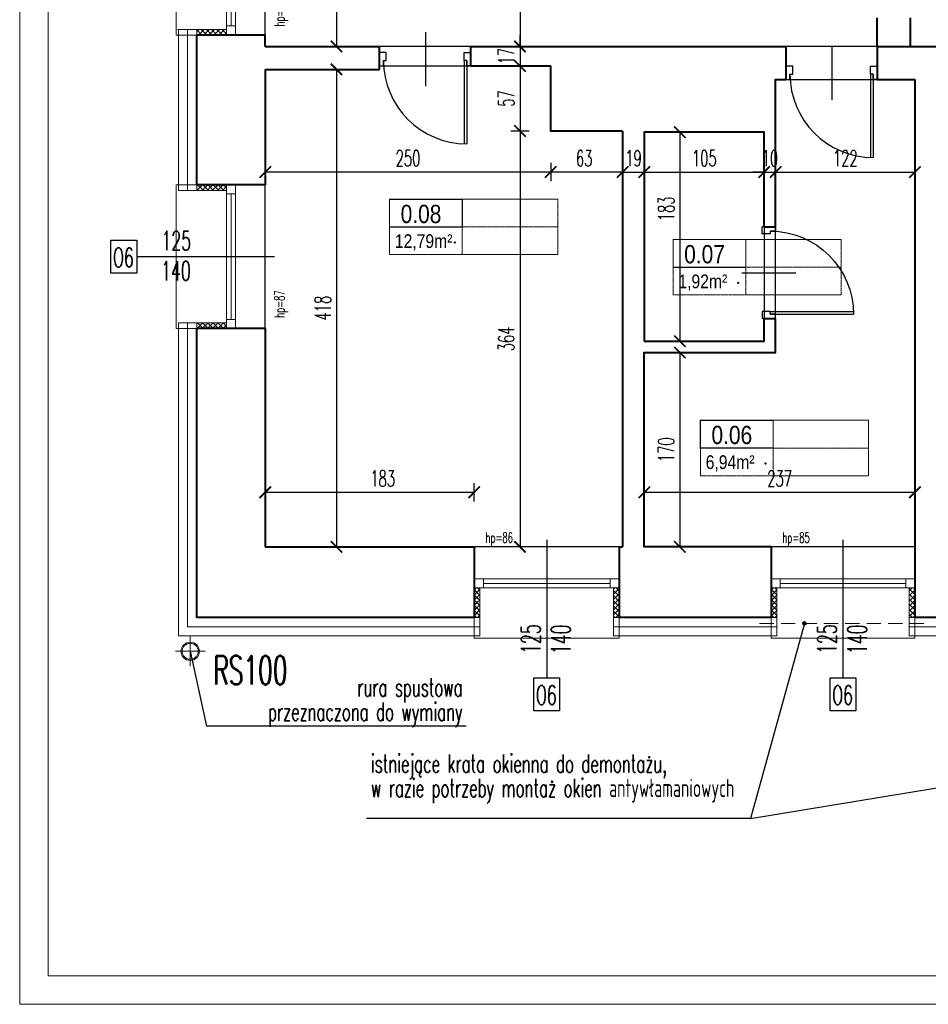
# Model space of a CAD drawing. Header units: millimetres. Extents: x 8949 to 18258, y -1077 to 30686.
# Tile 17 of 89: x 12242 to 13038, y 10243 to 11105. Entities that reach past the tile are written whole.
import ezdxf

# ---------------------------------------------------------------- set-up
doc = ezdxf.new("R2010")
doc.units = ezdxf.units.MM
for name, pattern in [('ACAD_ISO03W100', [30, 12, -18]), ('DASHED', [0.75, 0.5, -0.25]), ('DASHED2', [0.375, 0.25, -0.125]), ('HIDDEN', [9.525, 6.35, -3.175])]:
    doc.linetypes.add(name, pattern=pattern)
for name, color, linetype, lineweight in [('0A_KONSTR', 1, 'Continuous', 40), ('0A_OCIEPLENIE', 30, 'Continuous', 9), ('0A_OPISY POM', 7, 'Continuous', 9), ('0A_STOLARKA', 140, 'Continuous', 9), ('0A_WYMIARY', 7, 'Continuous', 9), ('0Z_OPISY', 7, 'Continuous', 9), ('A_WIDOK', 40, 'Continuous', 15)]:
    doc.layers.add(name, color=color, linetype=linetype, lineweight=lineweight)
for name, color, linetype in [('0A_OPISY OKIEN', 3, 'Continuous'), ('_a_drzwi', 2, 'Continuous'), ('Opisy', 4, 'Continuous')]:
    doc.layers.add(name, color=color, linetype=linetype)
doc.styles.add('1', font='simplex.shx', dxfattribs={"width": 0.6})
doc.styles.add('1_50', font='simplex.shx', dxfattribs={"width": 0.6})
doc.styles.add('m1_romans', font='romans.shx', dxfattribs={"width": 0.8})
doc.linetypes.add('BATTING', pattern='A,0.00254,-2.54,[134,ltypeshp.shx,S=2.54,R=0,X=-2.54,Y=0],-5.08,[134,ltypeshp.shx,S=2.54,R=180,X=2.54,Y=0],-2.54', length=10.16254)
doc.dimstyles.new('1_100', dxfattribs={"dimtxt": 14, "dimasz": 10, "dimexe": 8, "dimexo": 0, "dimgap": 5, "dimtad": 1, "dimdec": 0, "dimdsep": 46, "dimlunit": 6, "dimtxsty": '1_50', "dimblk": 'ARCHTICK', "dimcen": 5, "dimadec": 0, "dimazin": 0, "dimtfac": 1, "dimtdec": 0, "dimtix": 1, "dimtmove": 1, "dimatfit": 3, "dimldrblk": 'OBLIQUE', "dimfxl": 20, "dimfxlon": 1, "dimtolj": 1, "dimtzin": 0, "dimarcsym": 0})
pattern_1 = [(45, (-100, -60), (-2.24506403, 2.24506403), []), (135, (-100, -60), (-2.24506403, -2.24506403), [])]

# ---------------------------------------------------------------- blocks, each defined once
blk = doc.blocks.new('_ARCHTICK')
at = {"color": 0, "linetype": 'ByBlock', "const_width": 0.15}
blk.add_lwpolyline([(-0.5, -0.5), (0.5, 0.5)], dxfattribs=at)
blk = doc.blocks.new('*D18')
at = {"layer": '0A_WYMIARY', "color": 0, "lineweight": -2, "transparency": 16777216}
for p, q in [((12672.68, 11398.95), (12688.68, 11398.95)), ((12680.68, 11398.95), (12680.68, 11081.95)), ((12672.68, 11081.95), (12688.68, 11081.95))]:
    blk.add_line(p, q, dxfattribs=at)
at = {"layer": 'Defpoints', "color": 0, "transparency": 16777216}
for p in [(12607.56, 11398.95), (12607.56, 11081.95), (12680.68, 11081.95)]:
    blk.add_point(p, dxfattribs=at)
at = {"layer": '0A_WYMIARY', "color": 0, "lineweight": -2, "transparency": 16777216, "xscale": 10, "yscale": 10, "zscale": 10}
for p, rotation in [((12680.68, 11398.95), 90), ((12680.68, 11081.95), 270)]:
    blk.add_blockref('_ARCHTICK', p, dxfattribs=dict(at, rotation=rotation))
at = {"layer": '0A_WYMIARY', "color": 0, "transparency": 16777216, "insert": (12668.68, 11212.11), "char_height": 14, "attachment_point": 5, "rotation": 90, "style": '1_50'}
blk.add_mtext('\\A1;317', dxfattribs=at)
blk = doc.blocks.new('_Oblique')
at = {"color": 0, "linetype": 'ByBlock', "lineweight": -2}
blk.add_line((-0.5, -0.5), (0.5, 0.5), dxfattribs=at)
blk = doc.blocks.new('*D26')
at = {"layer": '0A_WYMIARY', "color": 0, "lineweight": -2, "transparency": 16777216}
for p, q in [((12511.93, 11061.95), (12527.93, 11061.95)), ((12519.93, 11061.95), (12519.93, 10643.95)), ((12511.93, 10643.95), (12527.93, 10643.95))]:
    blk.add_line(p, q, dxfattribs=at)
at = {"layer": 'Defpoints', "color": 0, "transparency": 16777216}
for p in [(12457.56, 11061.95), (12457.56, 10643.95), (12519.93, 10643.95)]:
    blk.add_point(p, dxfattribs=at)
at = {"layer": '0A_WYMIARY', "color": 0, "lineweight": -2, "transparency": 16777216, "xscale": 10, "yscale": 10, "zscale": 10}
for p, rotation in [((12519.93, 11061.95), 90), ((12519.93, 10643.95), 270)]:
    blk.add_blockref('_ARCHTICK', p, dxfattribs=dict(at, rotation=rotation))
at = {"layer": '0A_WYMIARY', "color": 0, "transparency": 16777216, "insert": (12507.93, 10852.95), "char_height": 14, "attachment_point": 5, "rotation": 90, "style": '1_50'}
blk.add_mtext('\\A1;418', dxfattribs=at)
blk = doc.blocks.new('*D27')
at = {"layer": '0A_WYMIARY', "color": 0, "lineweight": -2, "transparency": 16777216}
for p, q in [((12680.68, 11081.95), (12680.68, 11091.95)), ((12672.68, 11081.95), (12688.68, 11081.95)), ((12680.68, 11081.95), (12680.68, 11064.95)), ((12688.68, 11064.95), (12672.68, 11064.95)), ((12680.68, 11064.95), (12680.68, 11054.95))]:
    blk.add_line(p, q, dxfattribs=at)
at = {"layer": 'Defpoints', "color": 0, "transparency": 16777216}
for p in [(12466.48, 11081.95), (12680.68, 11064.95), (12707.56, 11064.95)]:
    blk.add_point(p, dxfattribs=at)
at = {"layer": '0A_WYMIARY', "color": 0, "lineweight": -2, "transparency": 16777216, "xscale": 10, "yscale": 10, "zscale": 10}
for p, rotation in [((12680.68, 11081.95), 270), ((12680.68, 11064.95), 90)]:
    blk.add_blockref('_ARCHTICK', p, dxfattribs=dict(at, rotation=rotation))
at = {"layer": '0A_WYMIARY', "color": 0, "transparency": 16777216, "insert": (12668.68, 11073.45), "char_height": 14, "attachment_point": 5, "rotation": 90, "style": '1_50'}
blk.add_mtext('\\A1;17', dxfattribs=at)
blk = doc.blocks.new('*D28')
at = {"layer": '0A_WYMIARY', "color": 0, "lineweight": -2, "transparency": 16777216}
for p, q in [((12511.93, 11236.95), (12527.93, 11236.95)), ((12519.93, 11236.95), (12519.93, 11081.95)), ((12511.93, 11081.95), (12527.93, 11081.95))]:
    blk.add_line(p, q, dxfattribs=at)
at = {"layer": 'Defpoints', "color": 0, "transparency": 16777216}
for p in [(12457.56, 11236.95), (12457.56, 11081.95), (12519.93, 11081.95)]:
    blk.add_point(p, dxfattribs=at)
at = {"layer": '0A_WYMIARY', "color": 0, "lineweight": -2, "transparency": 16777216, "xscale": 10, "yscale": 10, "zscale": 10}
for p, rotation in [((12519.93, 11236.95), 90), ((12519.93, 11081.95), 270)]:
    blk.add_blockref('_ARCHTICK', p, dxfattribs=dict(at, rotation=rotation))
at = {"layer": '0A_WYMIARY', "color": 0, "transparency": 16777216, "insert": (12507.93, 11159.45), "char_height": 14, "attachment_point": 5, "rotation": 90, "style": '1_50'}
blk.add_mtext('\\A1;155', dxfattribs=at)
blk = doc.blocks.new('*D29')
at = {"layer": '0A_WYMIARY', "color": 0, "lineweight": -2, "transparency": 16777216}
for p, q in [((12457.56, 10683.74), (12457.56, 10699.74)), ((12640.56, 10683.74), (12640.56, 10699.74)), ((12457.56, 10691.74), (12640.56, 10691.74))]:
    blk.add_line(p, q, dxfattribs=at)
at = {"layer": 'Defpoints', "color": 0, "transparency": 16777216}
for p in [(12640.56, 10691.74), (12457.56, 10643.95), (12640.56, 10643.95)]:
    blk.add_point(p, dxfattribs=at)
at = {"layer": '0A_WYMIARY', "color": 0, "lineweight": -2, "transparency": 16777216, "xscale": 10, "yscale": 10, "zscale": 10, "rotation": 180}
blk.add_blockref('_ARCHTICK', (12457.56, 10691.74), dxfattribs=at)
at = {"layer": '0A_WYMIARY', "color": 0, "lineweight": -2, "transparency": 16777216, "xscale": 10, "yscale": 10, "zscale": 10}
blk.add_blockref('_ARCHTICK', (12640.56, 10691.74), dxfattribs=at)
at = {"layer": '0A_WYMIARY', "color": 0, "transparency": 16777216, "insert": (12560.39, 10703.74), "char_height": 14, "attachment_point": 5, "style": '1_50'}
blk.add_mtext('\\A1;183', dxfattribs=at)
blk = doc.blocks.new('A$C372b6b25')
at = {"layer": '_a_drzwi'}
for p, q in [((3.33, -4.44), (3.33, 63.89)), ((5.56, -4.44), (5.56, 63.85)), ((37.04, 16.67), (37.04, -27.78)), ((0, 0), (3.33, 0)), ((3.33, 0), (3.33, -4.44)), ((3.33, -4.44), (5.56, -4.44)), ((5.56, -4.44), (5.56, -11.11)), ((69.44, -4.44), (69.44, -11.11)), ((71.67, -4.44), (69.44, -4.44)), ((71.67, 0), (71.67, -4.44)), ((75, 0), (71.67, 0)), ((5.56, -11.11), (0, -11.11)), ((69.44, -11.11), (75, -11.11))]:
    blk.add_line(p, q, dxfattribs=at)
for points in [[(0, 0), (0, -11.11)], [(75, 0), (75, -11.11)]]:
    blk.add_lwpolyline(points, dxfattribs=at)
blk.add_arc((3.33, -4.44), 68.33, 0, 90, dxfattribs=at)
blk = doc.blocks.new('*D44')
at = {"layer": '0A_WYMIARY', "color": 0, "lineweight": -2, "transparency": 16777216}
for p, q in [((12688.68, 11064.95), (12672.68, 11064.95)), ((12680.68, 11064.95), (12680.68, 11007.95)), ((12688.68, 11007.95), (12672.68, 11007.95))]:
    blk.add_line(p, q, dxfattribs=at)
at = {"layer": 'Defpoints', "color": 0, "transparency": 16777216}
for p in [(12707.56, 11064.95), (12680.68, 11007.95), (12707.56, 11007.95)]:
    blk.add_point(p, dxfattribs=at)
at = {"layer": '0A_WYMIARY', "color": 0, "lineweight": -2, "transparency": 16777216, "xscale": 10, "yscale": 10, "zscale": 10}
for p, rotation in [((12680.68, 11064.95), 90), ((12680.68, 11007.95), 270)]:
    blk.add_blockref('_ARCHTICK', p, dxfattribs=dict(at, rotation=rotation))
at = {"layer": '0A_WYMIARY', "color": 0, "transparency": 16777216, "insert": (12668.68, 11036.45), "char_height": 14, "attachment_point": 5, "rotation": 90, "style": '1_50'}
blk.add_mtext('\\A1;57', dxfattribs=at)
blk = doc.blocks.new('*D45')
at = {"layer": '0A_WYMIARY', "color": 0, "lineweight": -2, "transparency": 16777216}
for p, q in [((12688.68, 11007.95), (12672.68, 11007.95)), ((12680.68, 11007.95), (12680.68, 10643.95)), ((12688.68, 10643.95), (12672.68, 10643.95))]:
    blk.add_line(p, q, dxfattribs=at)
at = {"layer": 'Defpoints', "color": 0, "transparency": 16777216}
for p in [(12707.56, 11007.95), (12680.68, 10643.95), (12770.56, 10643.95)]:
    blk.add_point(p, dxfattribs=at)
at = {"layer": '0A_WYMIARY', "color": 0, "lineweight": -2, "transparency": 16777216, "xscale": 10, "yscale": 10, "zscale": 10}
for p, rotation in [((12680.68, 11007.95), 90), ((12680.68, 10643.95), 270)]:
    blk.add_blockref('_ARCHTICK', p, dxfattribs=dict(at, rotation=rotation))
at = {"layer": '0A_WYMIARY', "color": 0, "transparency": 16777216, "insert": (12668.68, 10825.95), "char_height": 14, "attachment_point": 5, "rotation": 90, "style": '1_50'}
blk.add_mtext('\\A1;364', dxfattribs=at)
blk = doc.blocks.new('*D46')
at = {"layer": '0A_WYMIARY', "color": 0, "lineweight": -2, "transparency": 16777216}
for p, q in [((12707.56, 10980.08), (12707.56, 10964.08)), ((12770.56, 10980.08), (12770.56, 10964.08)), ((12770.56, 10972.08), (12707.56, 10972.08))]:
    blk.add_line(p, q, dxfattribs=at)
at = {"layer": 'Defpoints', "color": 0, "transparency": 16777216}
for p in [(12707.56, 11007.95), (12770.56, 11007.95), (12707.56, 10972.08)]:
    blk.add_point(p, dxfattribs=at)
at = {"layer": '0A_WYMIARY', "color": 0, "lineweight": -2, "transparency": 16777216, "xscale": 10, "yscale": 10, "zscale": 10, "rotation": 180}
blk.add_blockref('_ARCHTICK', (12707.56, 10972.08), dxfattribs=at)
at = {"layer": '0A_WYMIARY', "color": 0, "lineweight": -2, "transparency": 16777216, "xscale": 10, "yscale": 10, "zscale": 10}
blk.add_blockref('_ARCHTICK', (12770.56, 10972.08), dxfattribs=at)
at = {"layer": '0A_WYMIARY', "color": 0, "transparency": 16777216, "insert": (12736.84, 10984.08), "char_height": 14, "attachment_point": 5, "style": '1_50'}
blk.add_mtext('\\A1;63', dxfattribs=at)
blk = doc.blocks.new('*D47')
at = {"layer": '0A_WYMIARY', "color": 0, "lineweight": -2, "transparency": 16777216}
for p, q in [((12457.56, 10980.08), (12457.56, 10964.08)), ((12707.56, 10980.08), (12707.56, 10964.08)), ((12707.56, 10972.08), (12457.56, 10972.08))]:
    blk.add_line(p, q, dxfattribs=at)
at = {"layer": 'Defpoints', "color": 0, "transparency": 16777216}
for p in [(12457.56, 11061.95), (12707.56, 11007.95), (12457.56, 10972.08)]:
    blk.add_point(p, dxfattribs=at)
at = {"layer": '0A_WYMIARY', "color": 0, "lineweight": -2, "transparency": 16777216, "xscale": 10, "yscale": 10, "zscale": 10, "rotation": 180}
blk.add_blockref('_ARCHTICK', (12457.56, 10972.08), dxfattribs=at)
at = {"layer": '0A_WYMIARY', "color": 0, "lineweight": -2, "transparency": 16777216, "xscale": 10, "yscale": 10, "zscale": 10}
blk.add_blockref('_ARCHTICK', (12707.56, 10972.08), dxfattribs=at)
at = {"layer": '0A_WYMIARY', "color": 0, "transparency": 16777216, "insert": (12582.56, 10984.08), "char_height": 14, "attachment_point": 5, "style": '1_50'}
blk.add_mtext('\\A1;250', dxfattribs=at)
blk = doc.blocks.new('*D48')
at = {"layer": '0A_WYMIARY', "color": 0, "lineweight": -2, "transparency": 16777216}
for p, q in [((12770.56, 10980.08), (12770.56, 10964.08)), ((12789.56, 10980.08), (12789.56, 10964.08)), ((12770.56, 10972.08), (12760.56, 10972.08)), ((12770.56, 10972.08), (12789.56, 10972.08)), ((12789.56, 10972.08), (12799.56, 10972.08))]:
    blk.add_line(p, q, dxfattribs=at)
at = {"layer": 'Defpoints', "color": 0, "transparency": 16777216}
for p in [(12770.56, 11007.95), (12789.56, 11006.95), (12789.56, 10972.08)]:
    blk.add_point(p, dxfattribs=at)
at = {"layer": '0A_WYMIARY', "color": 0, "lineweight": -2, "transparency": 16777216, "xscale": 10, "yscale": 10, "zscale": 10}
blk.add_blockref('_ARCHTICK', (12770.56, 10972.08), dxfattribs=at)
at = {"layer": '0A_WYMIARY', "color": 0, "lineweight": -2, "transparency": 16777216, "xscale": 10, "yscale": 10, "zscale": 10, "rotation": 180}
blk.add_blockref('_ARCHTICK', (12789.56, 10972.08), dxfattribs=at)
at = {"layer": '0A_WYMIARY', "color": 0, "transparency": 16777216, "insert": (12780.06, 10984.08), "char_height": 14, "attachment_point": 5, "style": '1_50'}
blk.add_mtext('\\A1;19', dxfattribs=at)
blk = doc.blocks.new('*D49')
at = {"layer": '0A_WYMIARY', "color": 0, "lineweight": -2, "transparency": 16777216}
for p, q in [((12789.56, 10980.08), (12789.56, 10964.08)), ((12894.56, 10980.08), (12894.56, 10964.08)), ((12789.56, 10972.08), (12894.56, 10972.08))]:
    blk.add_line(p, q, dxfattribs=at)
at = {"layer": 'Defpoints', "color": 0, "transparency": 16777216}
for p in [(12789.56, 11006.95), (12894.56, 11006.95), (12894.56, 10972.08)]:
    blk.add_point(p, dxfattribs=at)
at = {"layer": '0A_WYMIARY', "color": 0, "lineweight": -2, "transparency": 16777216, "xscale": 10, "yscale": 10, "zscale": 10, "rotation": 180}
blk.add_blockref('_ARCHTICK', (12789.56, 10972.08), dxfattribs=at)
at = {"layer": '0A_WYMIARY', "color": 0, "lineweight": -2, "transparency": 16777216, "xscale": 10, "yscale": 10, "zscale": 10}
blk.add_blockref('_ARCHTICK', (12894.56, 10972.08), dxfattribs=at)
at = {"layer": '0A_WYMIARY', "color": 0, "transparency": 16777216, "insert": (12842.06, 10984.08), "char_height": 14, "attachment_point": 5, "style": '1_50'}
blk.add_mtext('\\A1;105', dxfattribs=at)
blk = doc.blocks.new('*D50')
at = {"layer": '0A_WYMIARY', "color": 0, "lineweight": -2, "transparency": 16777216}
for p, q in [((12894.56, 10980.08), (12894.56, 10964.08)), ((12904.56, 10980.08), (12904.56, 10964.08)), ((12894.56, 10972.08), (12884.56, 10972.08)), ((12894.56, 10972.08), (12904.56, 10972.08)), ((12904.56, 10972.08), (12914.56, 10972.08))]:
    blk.add_line(p, q, dxfattribs=at)
at = {"layer": 'Defpoints', "color": 0, "transparency": 16777216}
for p in [(12904.56, 11052.95), (12894.56, 11006.95), (12904.56, 10972.08)]:
    blk.add_point(p, dxfattribs=at)
at = {"layer": '0A_WYMIARY', "color": 0, "lineweight": -2, "transparency": 16777216, "xscale": 10, "yscale": 10, "zscale": 10}
blk.add_blockref('_ARCHTICK', (12894.56, 10972.08), dxfattribs=at)
at = {"layer": '0A_WYMIARY', "color": 0, "lineweight": -2, "transparency": 16777216, "xscale": 10, "yscale": 10, "zscale": 10, "rotation": 180}
blk.add_blockref('_ARCHTICK', (12904.56, 10972.08), dxfattribs=at)
at = {"layer": '0A_WYMIARY', "color": 0, "transparency": 16777216, "insert": (12899.56, 10984.08), "char_height": 14, "attachment_point": 5, "style": '1_50'}
blk.add_mtext('\\A1;10', dxfattribs=at)
blk = doc.blocks.new('*D51')
at = {"layer": '0A_WYMIARY', "color": 0, "lineweight": -2, "transparency": 16777216}
for p, q in [((12904.56, 10980.08), (12904.56, 10964.08)), ((13026.56, 10980.08), (13026.56, 10964.08)), ((12904.56, 10972.08), (13026.56, 10972.08))]:
    blk.add_line(p, q, dxfattribs=at)
at = {"layer": 'Defpoints', "color": 0, "transparency": 16777216}
for p in [(12904.56, 11052.95), (13026.56, 11052.95), (13026.56, 10972.08)]:
    blk.add_point(p, dxfattribs=at)
at = {"layer": '0A_WYMIARY', "color": 0, "lineweight": -2, "transparency": 16777216, "xscale": 10, "yscale": 10, "zscale": 10, "rotation": 180}
blk.add_blockref('_ARCHTICK', (12904.56, 10972.08), dxfattribs=at)
at = {"layer": '0A_WYMIARY', "color": 0, "lineweight": -2, "transparency": 16777216, "xscale": 10, "yscale": 10, "zscale": 10}
blk.add_blockref('_ARCHTICK', (13026.56, 10972.08), dxfattribs=at)
at = {"layer": '0A_WYMIARY', "color": 0, "transparency": 16777216, "insert": (12965.56, 10984.08), "char_height": 14, "attachment_point": 5, "style": '1_50'}
blk.add_mtext('\\A1;122', dxfattribs=at)
blk = doc.blocks.new('*D52')
at = {"layer": '0A_WYMIARY', "color": 0, "lineweight": -2, "transparency": 16777216}
for p, q in [((12789.56, 10683.74), (12789.56, 10699.74)), ((13026.56, 10683.74), (13026.56, 10699.74)), ((12789.56, 10691.74), (13026.56, 10691.74))]:
    blk.add_line(p, q, dxfattribs=at)
at = {"layer": 'Defpoints', "color": 0, "transparency": 16777216}
for p in [(13026.56, 10691.74), (12789.56, 10643.95), (13026.56, 10643.95)]:
    blk.add_point(p, dxfattribs=at)
at = {"layer": '0A_WYMIARY', "color": 0, "lineweight": -2, "transparency": 16777216, "xscale": 10, "yscale": 10, "zscale": 10, "rotation": 180}
blk.add_blockref('_ARCHTICK', (12789.56, 10691.74), dxfattribs=at)
at = {"layer": '0A_WYMIARY', "color": 0, "lineweight": -2, "transparency": 16777216, "xscale": 10, "yscale": 10, "zscale": 10}
blk.add_blockref('_ARCHTICK', (13026.56, 10691.74), dxfattribs=at)
at = {"layer": '0A_WYMIARY', "color": 0, "transparency": 16777216, "insert": (12908.06, 10703.74), "char_height": 14, "attachment_point": 5, "style": '1_50'}
blk.add_mtext('\\A1;237', dxfattribs=at)
blk = doc.blocks.new('*D53')
at = {"layer": '0A_WYMIARY', "color": 0, "lineweight": -2, "transparency": 16777216}
for p, q in [((12812.73, 11006.95), (12828.73, 11006.95)), ((12820.73, 11006.95), (12820.73, 10823.95)), ((12812.73, 10823.95), (12828.73, 10823.95))]:
    blk.add_line(p, q, dxfattribs=at)
at = {"layer": 'Defpoints', "color": 0, "transparency": 16777216}
for p in [(12789.56, 11006.95), (12789.56, 10823.95), (12820.73, 10823.95)]:
    blk.add_point(p, dxfattribs=at)
at = {"layer": '0A_WYMIARY', "color": 0, "lineweight": -2, "transparency": 16777216, "xscale": 10, "yscale": 10, "zscale": 10}
for p, rotation in [((12820.73, 11006.95), 90), ((12820.73, 10823.95), 270)]:
    blk.add_blockref('_ARCHTICK', p, dxfattribs=dict(at, rotation=rotation))
at = {"layer": '0A_WYMIARY', "color": 0, "transparency": 16777216, "insert": (12808.73, 10939.86), "char_height": 14, "attachment_point": 5, "rotation": 90, "style": '1_50'}
blk.add_mtext('\\A1;183', dxfattribs=at)
blk = doc.blocks.new('*D54')
at = {"layer": '0A_WYMIARY', "color": 0, "lineweight": -2, "transparency": 16777216}
for p, q in [((12812.73, 10813.95), (12828.73, 10813.95)), ((12820.73, 10813.95), (12820.73, 10643.95)), ((12812.73, 10643.95), (12828.73, 10643.95))]:
    blk.add_line(p, q, dxfattribs=at)
at = {"layer": 'Defpoints', "color": 0, "transparency": 16777216}
for p in [(12789.56, 10813.95), (12789.56, 10643.95), (12820.73, 10643.95)]:
    blk.add_point(p, dxfattribs=at)
at = {"layer": '0A_WYMIARY', "color": 0, "lineweight": -2, "transparency": 16777216, "xscale": 10, "yscale": 10, "zscale": 10}
for p, rotation in [((12820.73, 10813.95), 90), ((12820.73, 10643.95), 270)]:
    blk.add_blockref('_ARCHTICK', p, dxfattribs=dict(at, rotation=rotation))
at = {"layer": '0A_WYMIARY', "color": 0, "transparency": 16777216, "insert": (12808.73, 10728.95), "char_height": 14, "attachment_point": 5, "rotation": 90, "style": '1_50'}
blk.add_mtext('\\A1;170', dxfattribs=at)

msp = doc.modelspace()

# ---------------------------------------------------------------- hatches: boundary and pattern name
at = {"layer": '0A_OCIEPLENIE', "transparency": 33554687}
h = msp.add_hatch(dxfattribs=at)
h.set_pattern_fill('ANSI37', color=30)
h.set_pattern_definition(pattern_1)
h.paths.add_polyline_path([(12423.56, 11210.95), (12423.56, 11215.95), (12397.56, 11215.95), (12397.56, 11210.95)])
h.paths.add_polyline_path([(12397.56, 11096.95), (12397.56, 11091.95), (12423.56, 11091.95), (12423.56, 11096.95)])
h = msp.add_hatch(dxfattribs=at)
h.set_pattern_fill('ANSI37', color=30)
h.set_pattern_definition(pattern_1)
h.paths.add_polyline_path([(12423.56, 10955.95), (12423.56, 10960.95), (12397.56, 10960.95), (12397.56, 10955.95)])
h.paths.add_polyline_path([(12397.56, 10839.95), (12397.56, 10834.95), (12423.56, 10834.95), (12423.56, 10839.95)])
h = msp.add_hatch(dxfattribs=at)
h.set_pattern_fill('ANSI37', color=30)
h.set_pattern_definition(pattern_1)
h.paths.add_polyline_path([(12645.56, 10607.95), (12640.56, 10607.95), (12640.56, 10581.95), (12645.56, 10581.95)])
h.paths.add_polyline_path([(12767.56, 10607.95), (12762.56, 10607.95), (12762.56, 10581.95), (12767.56, 10581.95)])
h = msp.add_hatch(dxfattribs=at)
h.set_pattern_fill('ANSI37', color=30)
h.set_pattern_definition(pattern_1)
h.paths.add_polyline_path([(12905.56, 10607.95), (12900.56, 10607.95), (12900.56, 10581.95), (12905.56, 10581.95)])
h.paths.add_polyline_path([(13026.56, 10607.95), (13021.56, 10607.95), (13021.56, 10581.95), (13026.56, 10581.95)])
at = {"layer": '0A_OPISY OKIEN', "transparency": 33554687}
h = msp.add_hatch(color=256, dxfattribs=at)
h.dxf.hatch_style = 1
h.paths.add_polyline_path([(12931.3, 10576.95, 1), (12928.31, 10576.95, 1)])

# ---------------------------------------------------------------- linework, layer by layer
at = {"layer": '0A_KONSTR', "linetype": 'DASHED', "ltscale": 50}
for points in [[(12993.56, 11081.95), (12993.56, 11236.95)], [(13022.56, 11081.95), (13022.56, 11236.95)]]:
    msp.add_lwpolyline(points, dxfattribs=at)
at = {"layer": '0A_KONSTR'}
for points in [[(12457.56, 11091.95), (12397.56, 11091.95)], [(12397.56, 10960.95), (12397.56, 11091.95)], [(12457.56, 11081.95), (12457.56, 11091.95)], [(12457.56, 11081.95), (12557.56, 11081.95)], [(12557.56, 11061.95), (12557.56, 11081.95)], [(12637.56, 11064.95), (12637.56, 11081.95)], [(12637.56, 11081.95), (12913.56, 11081.95)], [(12913.56, 11081.95), (12913.56, 11052.95)], [(12993.56, 11081.95), (12993.56, 11052.95)], [(12993.56, 11081.95), (13145.56, 11081.95)], [(12457.56, 11061.95), (12557.56, 11061.95)], [(12457.56, 11061.95), (12457.56, 10960.95)], [(12637.56, 11064.95), (12707.56, 11064.95)], [(12770.56, 11007.95), (12707.56, 11007.95), (12707.56, 11064.95)], [(12904.56, 10923.95), (12904.56, 11052.95), (12913.56, 11052.95)], [(12993.56, 11052.95), (13026.56, 11052.95)], [(13026.56, 11052.95), (13026.56, 10643.95)], [(12770.56, 11007.95), (12770.56, 10643.95)], [(12894.56, 10923.95), (12894.56, 11006.95), (12789.56, 11006.95), (12789.56, 10823.95)], [(12457.56, 10960.95), (12397.56, 10960.95)], [(12894.56, 10923.95), (12904.56, 10923.95)], [(12789.56, 10823.95), (12894.56, 10823.95), (12894.56, 10843.95)], [(12900.56, 10643.95), (12789.56, 10643.95), (12789.56, 10813.95), (12904.56, 10813.95), (12904.56, 10843.95)], [(12894.56, 10843.95), (12904.56, 10843.95)], [(12457.56, 10834.95), (12397.56, 10834.95)], [(12640.56, 10581.95), (12397.56, 10581.95), (12397.56, 10834.95)], [(12457.56, 10834.95), (12457.56, 10643.95)], [(12457.56, 10643.95), (12640.56, 10643.95)], [(12640.56, 10643.95), (12640.56, 10581.95)], [(12767.56, 10643.95), (12767.56, 10581.95)], [(12767.56, 10643.95), (12770.56, 10643.95)], [(12900.56, 10643.95), (12900.56, 10581.95)], [(13026.56, 10643.95), (13026.56, 10581.95)], [(12900.56, 10581.95), (12767.56, 10581.95)], [(13138.56, 10581.95), (13026.56, 10581.95)]]:
    msp.add_lwpolyline(points, dxfattribs=at)
for p in [(12623.49, 10910.45), (12871.83, 10875.19), (12895.73, 10716.96)]:
    msp.add_point(p, dxfattribs=at)
at = {"layer": '0A_OCIEPLENIE'}
for points in [[(12397.56, 10960.95), (12397.56, 10955.95), (12381.56, 10955.95), (12381.56, 11096.95), (12380.56, 11096.95), (12397.56, 11096.95), (12397.56, 11091.95)], [(12397.56, 11096.95), (12423.56, 11096.95)], [(12397.56, 10955.95), (12423.56, 10955.95)], [(12640.56, 10581.95), (12645.56, 10581.95), (12645.56, 10565.95), (12381.56, 10565.95), (12381.56, 10839.95), (12397.56, 10839.95), (12397.56, 10834.95)], [(12397.56, 10839.95), (12423.56, 10839.95)], [(12645.56, 10581.95), (12645.56, 10607.95)], [(12762.56, 10581.95), (12762.56, 10607.95)], [(12905.56, 10581.95), (12905.56, 10607.95)], [(13021.56, 10581.95), (13021.56, 10607.95)], [(12900.56, 10581.95), (12905.56, 10581.95), (12905.56, 10565.95), (12762.56, 10565.95), (12762.56, 10581.95), (12767.56, 10581.95)], [(13138.56, 10581.95), (13143.56, 10581.95), (13143.56, 10565.95), (13021.56, 10565.95), (13021.56, 10581.95), (13026.56, 10581.95)]]:
    msp.add_lwpolyline(points, dxfattribs=at)
at = {"layer": '0A_OCIEPLENIE', "linetype": 'BATTING', "lineweight": 18, "ltscale": 0.75}
for points in [[(12389.56, 11096.95), (12389.56, 10955.95)], [(12645.56, 10573.95), (12389.56, 10573.95), (12389.56, 10839.95)], [(12762.56, 10573.95), (12905.56, 10573.95)], [(13021.56, 10573.95), (13143.56, 10573.95)]]:
    msp.add_lwpolyline(points, dxfattribs=at)
at = {"layer": '0A_OPISY OKIEN'}
for points in [[(12929.8, 10576.95), (12882.66, 10406.05), (12546.13, 10406.05)], [(12882.66, 10406.05), (13920.52, 10576.95)], [(12391.82, 10552.49), (12406.04, 10486.87)], [(12633.43, 10486.87), (12406.04, 10486.87)]]:
    msp.add_lwpolyline(points, dxfattribs=at)
msp.add_circle((12929.8, 10576.95), 1.5, dxfattribs=at)
at = {"layer": '0A_OPISY POM', "const_width": 1}
for points in [[(12566.4, 10948.18), (12630.15, 10948.18), (12630.15, 10923.95), (12566.4, 10923.95)], [(12814.74, 10912.92), (12878.49, 10912.92), (12878.49, 10888.69), (12814.74, 10888.69)], [(12838.64, 10754.7), (12902.39, 10754.7), (12902.39, 10730.46), (12838.64, 10730.46)]]:
    msp.add_lwpolyline(points, close=True, dxfattribs=at)
at = {"layer": '0A_STOLARKA'}
for p, q in [((12423.56, 11215.95), (12423.56, 11091.95)), ((12431.56, 11215.95), (12431.56, 11091.95)), ((12427.56, 11207.95), (12427.56, 11099.95)), ((12423.56, 10960.95), (12423.56, 10834.95)), ((12431.56, 10960.95), (12431.56, 10834.95)), ((12427.56, 10952.95), (12427.56, 10842.95)), ((12640.56, 10615.95), (12767.56, 10615.95)), ((12648.56, 10611.95), (12759.56, 10611.95)), ((12900.56, 10615.95), (13026.56, 10615.95)), ((12908.56, 10611.95), (13018.56, 10611.95)), ((12640.56, 10607.95), (12767.56, 10607.95)), ((12900.56, 10607.95), (13026.56, 10607.95))]:
    msp.add_line(p, q, dxfattribs=at)
for points in [[(12457.56, 11091.95), (12457.56, 11215.95), (12379.56, 11215.95), (12379.56, 11091.95)], [(12423.56, 11091.95), (12431.56, 11091.95), (12431.56, 11099.95), (12423.56, 11099.95)], [(12457.56, 10834.95), (12457.56, 10960.95), (12379.56, 10960.95), (12379.56, 10834.95)], [(12423.56, 10952.95), (12431.56, 10952.95), (12431.56, 10960.95), (12423.56, 10960.95)], [(12423.56, 10834.95), (12431.56, 10834.95), (12431.56, 10842.95), (12423.56, 10842.95)], [(12767.56, 10643.95), (12640.56, 10643.95), (12640.56, 10563.95), (12767.56, 10563.95)], [(13026.56, 10643.95), (12900.56, 10643.95), (12900.56, 10563.95), (13026.56, 10563.95)], [(12648.56, 10607.95), (12648.56, 10615.95), (12640.56, 10615.95), (12640.56, 10607.95)], [(12767.56, 10607.95), (12767.56, 10615.95), (12759.56, 10615.95), (12759.56, 10607.95)], [(12908.56, 10607.95), (12908.56, 10615.95), (12900.56, 10615.95), (12900.56, 10607.95)], [(13026.56, 10607.95), (13026.56, 10615.95), (13018.56, 10615.95), (13018.56, 10607.95)]]:
    msp.add_lwpolyline(points, close=True, dxfattribs=at)
at = {"layer": '0A_STOLARKA', "linetype": 'DASHED2', "ltscale": 50}
msp.add_lwpolyline([(12890.56, 10576.95), (13036.56, 10576.95)], dxfattribs=at)
at = {"layer": '0A_WYMIARY', "linetype": 'ACAD_ISO03W100', "ltscale": 0.005}
for points in [[(12566.4, 10948.18), (12713.7, 10948.18), (12713.7, 10899.72), (12566.4, 10899.72)], [(12814.74, 10912.92), (12962.04, 10912.92), (12962.04, 10864.46), (12814.74, 10864.46)], [(12838.64, 10754.7), (12985.94, 10754.7), (12985.94, 10706.23), (12838.64, 10706.23)]]:
    msp.add_lwpolyline(points, close=True, dxfattribs=at)
for points in [[(12629.9, 10948.18), (12713.7, 10948.18)], [(12630.15, 10948.18), (12630.15, 10899.72)], [(12630.15, 10923.95), (12713.7, 10923.95)], [(12878.24, 10912.92), (12962.04, 10912.92)], [(12878.49, 10912.92), (12878.49, 10864.46)], [(12630.15, 10899.72), (12713.7, 10899.72)], [(12878.49, 10888.69), (12962.04, 10888.69)], [(12878.49, 10864.46), (12962.04, 10864.46)], [(12902.14, 10754.7), (12985.94, 10754.7)], [(12902.39, 10754.7), (12902.39, 10706.23)], [(12902.39, 10730.46), (12985.94, 10730.46)], [(12902.39, 10706.23), (12985.94, 10706.23)]]:
    msp.add_lwpolyline(points, dxfattribs=at)
at = {"layer": '0Z_OPISY'}
for points in [[(12242.45, 10243.48), (15442.45, 10243.48), (15442.45, 12343.48), (12242.45, 12343.48)], [(12267.45, 10268.48), (15417.45, 10268.48), (15417.45, 12318.48), (12267.45, 12318.48)]]:
    msp.add_lwpolyline(points, close=True, dxfattribs=at)
at = {"layer": 'A_WIDOK', "linetype": 'HIDDEN', "ltscale": 10}
for points in [[(12391.82, 10565.49), (12391.82, 10539.49)], [(12404.82, 10552.49), (12378.82, 10552.49)]]:
    msp.add_lwpolyline(points, dxfattribs=at)
at = {"layer": 'A_WIDOK'}
msp.add_circle((12391.82, 10552.49), 8, dxfattribs=at)
at = {"layer": 'A_WIDOK', "linetype": 'HIDDEN', "ltscale": 10}
msp.add_circle((12391.82, 10552.49), 7, dxfattribs=at)
at = {"layer": 'Defpoints'}
for points in [[(12457.56, 11236.95), (14314.56, 11236.95), (14314.56, 11081.95), (12457.56, 11081.95)], [(12457.56, 11061.95), (12557.56, 11061.95), (12557.56, 11064.95), (12707.56, 11064.95), (12707.56, 11007.95), (12770.56, 11007.95), (12770.56, 10643.95), (12457.56, 10643.95)], [(12904.56, 11052.95), (13026.56, 11052.95), (13026.56, 10643.95), (12789.56, 10643.95), (12789.56, 10813.95), (12904.56, 10813.95)], [(12789.56, 11006.95), (12894.56, 11006.95), (12894.56, 10823.95), (12789.56, 10823.95)]]:
    msp.add_lwpolyline(points, close=True, dxfattribs=at)
at = {"layer": 'Opisy'}
for p, q in [((12465.69, 10897.95), (12344.95, 10897.95)), ((12704.06, 10650.08), (12704.06, 10529.34)), ((12963.56, 10650.08), (12963.56, 10529.34))]:
    msp.add_line(p, q, dxfattribs=at)
for points in [[(12322.37, 10883.5), (12322.37, 10912.4), (12344.95, 10912.4), (12344.95, 10883.5)], [(12692.77, 10500.43), (12692.77, 10529.34), (12715.35, 10529.34), (12715.35, 10500.43)], [(12952.27, 10500.43), (12952.27, 10529.34), (12974.85, 10529.34), (12974.85, 10500.43)]]:
    msp.add_lwpolyline(points, close=True, dxfattribs=at)

# ---------------------------------------------------------------- block references
at = {"layer": '_a_drzwi', "yscale": 1.066666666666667, "zscale": 1.066666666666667}
for p, xscale, rotation in [((12637.56, 11064.95), 1.066666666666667, 180.0000003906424), ((12993.56, 11052.95), 1.066666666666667, 180.0000003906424), ((12904.56, 10843.95), -1.066666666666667, 269.9999996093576)]:
    msp.add_blockref('A$C372b6b25', p, dxfattribs=dict(at, xscale=xscale, rotation=rotation))

# ---------------------------------------------------------------- texts
at = {"layer": '0A_OPISY OKIEN', "char_height": 16, "attachment_point": 5, "line_spacing_factor": 0.8, "style": '1'}
for s, insert, width in [('\\pxqr;rura spustowa\\Pprzeznaczona do wymiany', (12530.21, 10507.62), 200.3693), ('\\pxql;istniejące krata okienna do demontażu,\\Pw razie potrzeby montaż okien antywłamaniowych', (12717.6, 10440.93), 334.8746)]:
    msp.add_mtext(s, dxfattribs=dict(at, insert=insert, width=width))
at = {"layer": '0A_OPISY POM', "attachment_point": 9, "line_spacing_factor": 0.8, "style": 'm1_romans'}
for s, insert, char_height, width in [('{\\fArial Narrow|b0|i0|c238|p34;\\W1;0.08}', (12611.8, 10927.15), 16, 375.2999), ('\\pxql;{\\fArial Narrow|b0|i0|c238|p34;\\W1;12,79m²}', (12667.92, 10903.34), 12, 96.8644), ('{\\fArial Narrow|b0|i0|c238|p34;\\W1;0.07}', (12860.14, 10891.89), 16, 375.2999), ('\\pxql;{\\fArial Narrow|b0|i0|c238|p34;\\W1;1,92m²}', (12916.26, 10868.08), 12, 96.8644), ('{\\fArial Narrow|b0|i0|c238|p34;\\W1;0.06}', (12884.04, 10733.67), 16, 375.2999), ('\\pxql;{\\fArial Narrow|b0|i0|c238|p34;\\W1;6,94m²}', (12940.16, 10709.85), 12, 96.8644)]:
    msp.add_mtext(s, dxfattribs=dict(at, insert=insert, char_height=char_height, width=width))
at = {"layer": 'A_WIDOK', "insert": (12444.55, 10535.99), "char_height": 25, "width": 158.6274, "attachment_point": 5, "rotation": 360, "style": '1'}
msp.add_mtext('RS100', dxfattribs=at)
at = {"layer": 'Opisy', "char_height": 9, "width": 158.6274, "attachment_point": 5, "rotation": 90, "line_spacing_factor": 0.7, "style": '1'}
for s, insert in [('\\pxqr;hp=93', (12471.5, 11044.17)), ('\\pxqr;hp=87', (12471.5, 10789.17))]:
    msp.add_mtext(s, dxfattribs=dict(at, insert=insert))
at = {"layer": 'Opisy', "char_height": 16.8, "width": 158.6274, "attachment_point": 5, "style": '1'}
for s, insert in [('125', (12379.62, 10911.94)), ('O6', (12333.31, 10897.23)), ('140', (12379.33, 10885.52)), ('O6', (12703.71, 10514.17)), ('O6', (12963.21, 10514.17))]:
    msp.add_mtext(s, dxfattribs=dict(at, insert=insert))
at = {"layer": 'Opisy', "char_height": 9, "width": 158.6274, "attachment_point": 5, "line_spacing_factor": 0.7, "style": '1'}
for s, insert in [('\\pxqr;hp=86', (12595.19, 10650.5)), ('\\pxqr;hp=85', (12855.19, 10650.5))]:
    msp.add_mtext(s, dxfattribs=dict(at, insert=insert))
at = {"layer": 'Opisy', "char_height": 16.8, "width": 158.6274, "attachment_point": 5, "rotation": 90, "style": '1'}
for s, insert in [('125', (12690.08, 10563.2)), ('140', (12716.5, 10562.91)), ('125', (12949.58, 10563.2)), ('140', (12976, 10562.91))]:
    msp.add_mtext(s, dxfattribs=dict(at, insert=insert))

# ---------------------------------------------------------------- dimensions: what is measured, and where the dimension line sits
at = {"layer": '0A_WYMIARY'}
for base, p1, p2, picture, middle in [((12680.68, 11081.95), (12607.56, 11398.95), (12607.56, 11081.95), '*D18', (12680.68, 11212.11)), ((12519.93, 11081.95), (12457.56, 11236.95), (12457.56, 11081.95), '*D28', (12519.93, 11159.45)), ((12820.73, 10823.95), (12789.56, 11006.95), (12789.56, 10823.95), '*D53', (12820.73, 10939.86))]:
    dim = msp.add_linear_dim(base=base, p1=p1, p2=p2, angle=90, dimstyle='1_100', override={"dimfxl": 8}, dxfattribs=at)
    dim.commit()
    dim.dimension.update_dxf_attribs({"geometry": picture, "text_midpoint": middle, "dimtype": 160})
for base, p1, p2, picture, middle in [((12680.68, 11064.95), (12466.48, 11081.95), (12707.56, 11064.95), '*D27', (12668.68, 11073.45)), ((12519.93, 10643.95), (12457.56, 11061.95), (12457.56, 10643.95), '*D26', (12507.93, 10852.95)), ((12680.68, 11007.95), (12707.56, 11064.95), (12707.56, 11007.95), '*D44', (12668.68, 11036.45)), ((12680.68, 10643.95), (12707.56, 11007.95), (12770.56, 10643.95), '*D45', (12668.68, 10825.95)), ((12820.73, 10643.95), (12789.56, 10813.95), (12789.56, 10643.95), '*D54', (12808.73, 10728.95))]:
    dim = msp.add_linear_dim(base=base, p1=p1, p2=p2, angle=90, dimstyle='1_100', override={"dimfxl": 8}, dxfattribs=at)
    dim.commit()
    dim.dimension.update_dxf_attribs({"geometry": picture, "text_midpoint": middle})
for base, p1, p2, picture, middle in [((12457.56, 10972.08), (12707.56, 11007.95), (12457.56, 11061.95), '*D47', (12582.56, 10984.08)), ((12904.56, 10972.08), (12894.56, 11006.95), (12904.56, 11052.95), '*D50', (12899.56, 10984.08)), ((13026.56, 10972.08), (12904.56, 11052.95), (13026.56, 11052.95), '*D51', (12965.56, 10984.08)), ((12789.56, 10972.08), (12770.56, 11007.95), (12789.56, 11006.95), '*D48', (12780.06, 10984.08)), ((12894.56, 10972.08), (12789.56, 11006.95), (12894.56, 11006.95), '*D49', (12842.06, 10984.08)), ((13026.56, 10691.74), (12789.56, 10643.95), (13026.56, 10643.95), '*D52', (12908.06, 10703.74))]:
    dim = msp.add_linear_dim(base=base, p1=p1, p2=p2, dimstyle='1_100', override={"dimfxl": 8}, dxfattribs=at)
    dim.commit()
    dim.dimension.update_dxf_attribs({"geometry": picture, "text_midpoint": middle})
for base, p1, p2, picture, middle in [((12707.56, 10972.08), (12770.56, 11007.95), (12707.56, 11007.95), '*D46', (12736.84, 10972.08)), ((12640.56, 10691.74), (12457.56, 10643.95), (12640.56, 10643.95), '*D29', (12560.39, 10691.74))]:
    dim = msp.add_linear_dim(base=base, p1=p1, p2=p2, dimstyle='1_100', override={"dimfxl": 8}, dxfattribs=at)
    dim.commit()
    dim.dimension.update_dxf_attribs({"geometry": picture, "text_midpoint": middle, "dimtype": 160})

doc.saveas('drawing.dxf')
